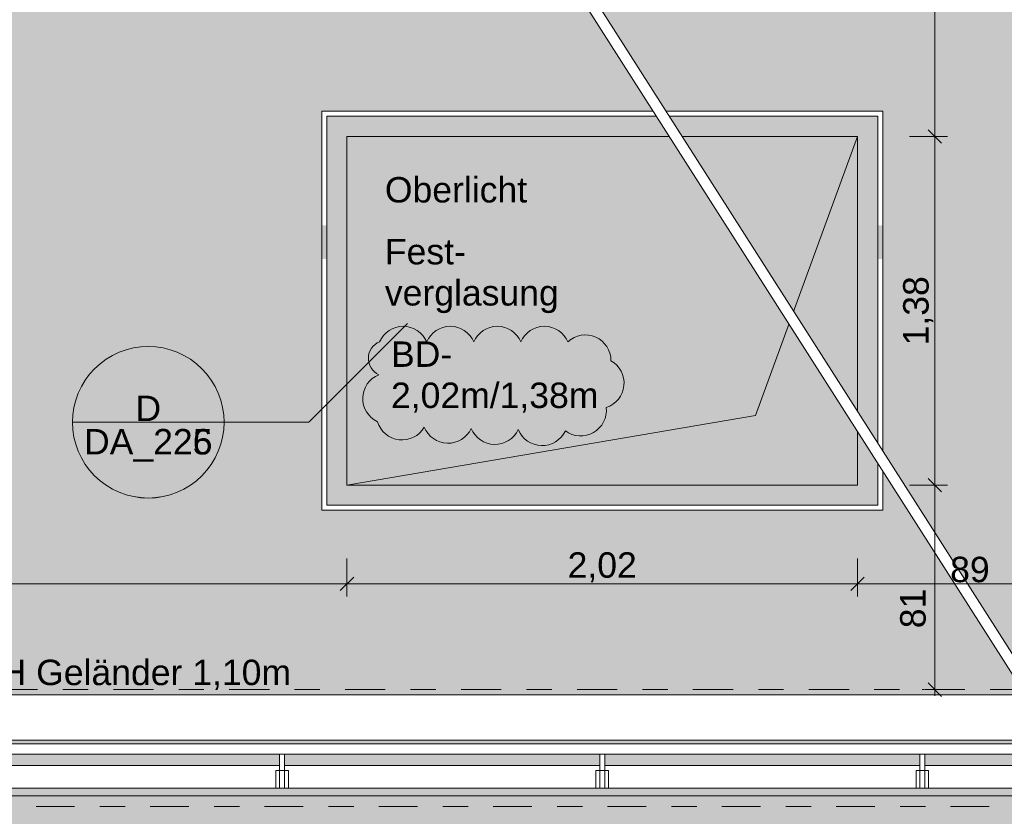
# Model space of a CAD drawing. Header units: metres. Extents: x -180 to 4, y -47 to 4.
# Tile 127 of 256: x -111.23 to -107.33, y -12.2 to -9.04. Entities that reach past the tile are written whole.
import ezdxf

# ---------------------------------------------------------------- set-up
doc = ezdxf.new("R2010")
doc.units = ezdxf.units.M
doc.header["$LTSCALE"] = 0.05
doc.header["$PDMODE"] = 1
doc.header["$PDSIZE"] = -2
for name, pattern in [('ISO-02 Strichlinie', [3.81, 3.048, -0.762]), ('ISO-10 Strichpunktlinie', [4.699, 3.048, -0.762, 0.127, -0.762]), ('Linienart-34', [4.233, 2.116, -2.117]), ('Linienart-53', [5.291531, 3.175, -1.058062, 0.352704, -0.705764])]:
    doc.linetypes.add(name, pattern=pattern)
doc.layers.get('0').update_dxf_attribs({"lineweight": 25})
for name, color, linetype, lineweight, true_color in [('30 -35 Decken- 11 Bodendurchbruch', 7, 'Continuous', 15, 0x599559), ('30 -36 Dächer- 3 Dachbeläge', 7, 'Continuous', 15, 0x9999ff), ('30 -36 Dächer- 4 Dachbekleidungen', 7, 'Continuous', 9, 0xccccff), ('70 -72 Beschriftung- 1 Beschriftung allgemein', 7, 'Continuous', 9, 0xff6633), ('70 -72 Beschriftung- 7 Detailverweise', 7, 'Continuous', 9, 0x00dd00), ('70 -72 Beschriftung- 7 Detailverweise Linie', 7, 'Continuous', 9, 0x00dd00), ('70 -76 Bemaßung- 2 Allgemein', 7, 'Continuous', 5, 0x6666cc), ('70 -77 Revision- 2 Wolken', 7, 'Continuous', 18, 0x944cff), ('CW-Unsichtbar', 7, 'Continuous', 9, 0x599559)]:
    doc.layers.add(name, color=color, linetype=linetype, lineweight=lineweight, true_color=true_color)
for name, color, linetype, lineweight in [('40 -43 Lüftungsanlagen - Entrauchung', 7, 'Continuous', 9), ('60- 61 allgemeine Ausstattung- 4 Terrassen', 7, 'Continuous', 9), ('70 -71 Achsen- 1 Gebäudeachsen', 7, 'Linienart-53', 18), ('70 -72 Beschriftung-14 Schatten', 7, 'Continuous', 5), ('70 -73 Bauteildarst.- 2 verdeckt 0.15', 7, 'Linienart-34', 15), ('Keine', 7, 'Continuous', 9)]:
    doc.layers.add(name, color=color, linetype=linetype, lineweight=lineweight)
doc.styles.add('Arial', font='arial.ttf')
doc.dimstyles.new('k+k_klein', dxfattribs={"dimtxt": 0.075516, "dimasz": 0.05302, "dimexe": 0.05, "dimexo": 0.15, "dimgap": 0.005, "dimtad": 1, "dimdec": 3, "dimtxsty": 'Arial', "dimblk": 'VW_SLASH-2', "dimblk1": 'VW_SLASH-2', "dimblk2": 'VW_SLASH-2', "dimcen": 0, "dimdle": 0.025, "dimadec": 3, "dimazin": 0, "dimtfac": 0.75, "dimtdec": 3, "dimtix": 1, "dimtmove": 0, "dimatfit": 0, "dimldrblk": 'VW_FILLEDARROW', "dimfxl": 0.1, "dimfxlon": 1, "dimfrac": 2, "dimtolj": 1, "dimarcsym": 0})

# ---------------------------------------------------------------- blocks, each defined once
blk = doc.blocks.new('Gruppe-786')
at = {"color": 255, "linetype": 'Continuous', "lineweight": 9}
blk.add_wipeout([(-110.031, -9.407), (-107.811, -9.407), (-107.811, -10.987), (-110.031, -10.987)], dxfattribs=at).dxf.layer = '40 -43 Lüftungsanlagen - Entrauchung'
at = {"layer": '40 -43 Lüftungsanlagen - Entrauchung', "linetype": 'Continuous', "lineweight": 0}
blk.add_hatch(color=254, dxfattribs=at).paths.add_polyline_path([(-110.011, -9.427), (-107.831, -9.427), (-107.831, -10.967), (-110.011, -10.967)])
at = {"layer": '40 -43 Lüftungsanlagen - Entrauchung', "color": 7, "linetype": 'Continuous', "lineweight": 9, "flags": 128}
blk.add_lwpolyline([(-110.031, -9.407), (-107.811, -9.407), (-107.811, -10.987), (-110.031, -10.987)], close=True, dxfattribs=at)
at = {"layer": '40 -43 Lüftungsanlagen - Entrauchung', "color": 252, "true_color": 0x888888, "flags": 128}
blk.add_lwpolyline([(-110.011, -9.427), (-107.831, -9.427), (-107.831, -10.967), (-110.011, -10.967)], close=True, dxfattribs=at)
at = {"layer": '70 -73 Bauteildarst.- 2 verdeckt 0.15', "flags": 128}
blk.add_lwpolyline([(-109.931, -9.507), (-107.911, -9.507), (-107.911, -10.887), (-109.931, -10.887)], close=True, dxfattribs=at)
at = {"layer": '70 -72 Beschriftung- 1 Beschriftung allgemein', "insert": (-109.781, -9.6675), "char_height": 0.10069, "attachment_point": 1, "rotation": 359.9947, "line_spacing_factor": 0.970891, "style": 'Arial'}
blk.add_mtext('Oberlicht', dxfattribs=at)
at = {"layer": '70 -72 Beschriftung- 1 Beschriftung allgemein', "insert": (-109.781, -9.9125), "char_height": 0.10069, "attachment_point": 1, "line_spacing_factor": 0.970891, "style": 'Arial'}
blk.add_mtext('Fest-\\Pverglasung', dxfattribs=at)
blk = doc.blocks.new('Gruppe-842')
at = {"layer": '70 -72 Beschriftung- 7 Detailverweise'}
blk.add_line((-0.335, 0), (-0.935, 0), dxfattribs=at)
at = {"layer": '70 -72 Beschriftung- 7 Detailverweise', "flags": 128}
blk.add_lwpolyline([(-0.335, 0), (-0.3364, -0.0294), (-0.3408, -0.0585), (-0.3479, -0.0871), (-0.3578, -0.1148), (-0.3704, -0.1414), (-0.3856, -0.1667), (-0.4031, -0.1903), (-0.4229, -0.2121), (-0.4447, -0.2319), (-0.4683, -0.2494), (-0.4936, -0.2646), (-0.5202, -0.2772), (-0.5479, -0.2871), (-0.5765, -0.2942), (-0.6056, -0.2986), (-0.635, -0.3), (-0.6644, -0.2986), (-0.6935, -0.2942), (-0.7221, -0.2871), (-0.7498, -0.2772), (-0.7764, -0.2646), (-0.8017, -0.2494), (-0.8253, -0.2319), (-0.8471, -0.2121), (-0.8669, -0.1903), (-0.8844, -0.1667), (-0.8996, -0.1414), (-0.9122, -0.1148), (-0.9221, -0.0871), (-0.9292, -0.0585), (-0.9336, -0.0294), (-0.935, 0), (-0.9336, 0.0294), (-0.9292, 0.0585), (-0.9221, 0.0871), (-0.9122, 0.1148), (-0.8996, 0.1414), (-0.8844, 0.1667), (-0.8669, 0.1903), (-0.8471, 0.2121), (-0.8253, 0.2319), (-0.8017, 0.2494), (-0.7764, 0.2646), (-0.7498, 0.2772), (-0.7221, 0.2871), (-0.6935, 0.2942), (-0.6644, 0.2986), (-0.635, 0.3), (-0.6056, 0.2986), (-0.5765, 0.2942), (-0.5479, 0.2871), (-0.5202, 0.2772), (-0.4936, 0.2646), (-0.4683, 0.2494), (-0.4447, 0.2319), (-0.4229, 0.2121), (-0.4031, 0.1903), (-0.3856, 0.1667), (-0.3704, 0.1414), (-0.3578, 0.1148), (-0.3479, 0.0871), (-0.3408, 0.0585), (-0.3364, 0.0294)], close=True, dxfattribs=at)
at = {"layer": '70 -72 Beschriftung- 7 Detailverweise'}
blk.add_point((-0.635, 0), dxfattribs=at)
at = {"layer": '70 -72 Beschriftung- 7 Detailverweise', "line_spacing_factor": 0.96878, "style": 'Arial'}
for s, insert, char_height, attachment_point in [('D', (-0.635, 0.0046), 0.1007, 8), ('DA_226', (-0.635, -0.0267), 0.10069, 2)]:
    blk.add_mtext(s, dxfattribs=dict(at, insert=insert, char_height=char_height, attachment_point=attachment_point))
blk = doc.blocks.new('Referenzmarkierung-42')
at = {"layer": '70 -72 Beschriftung- 7 Detailverweise', "transparency": 33554687}
for q in [(0.3913, 0.3913), (-0.635, 0)]:
    blk.add_line((0, 0), q, dxfattribs=at)
at = {"layer": '70 -72 Beschriftung- 7 Detailverweise', "color": 7, "transparency": 33554687}
blk.add_blockref('Gruppe-842', (0, 0), dxfattribs=at)
blk = doc.blocks.new('Gruppe-933')
at = {"layer": '70 -72 Beschriftung- 1 Beschriftung allgemein', "insert": (-111.4969, -11.5784), "char_height": 0.100689, "attachment_point": 1, "line_spacing_factor": 0.970891, "style": 'Arial'}
blk.add_mtext('BRH Geländer 1,10m', dxfattribs=at)
blk = doc.blocks.new('Gruppe-1211')
at = {"color": 255}
blk.add_wipeout([(-110.1777, -12.017), (-110.1777, -12.087), (-110.1977, -12.087), (-110.1977, -12.017)], dxfattribs=at).dxf.layer = '30 -36 Dächer- 4 Dachbekleidungen'
at = {"layer": '30 -36 Dächer- 4 Dachbekleidungen', "flags": 128}
for points in [[(-110.1977, -12.017), (-110.2127, -12.017), (-110.2127, -12.087), (-110.1977, -12.087)], [(-110.1777, -12.017), (-110.1777, -12.087), (-110.1977, -12.087), (-110.1977, -12.017)], [(-110.1777, -12.017), (-110.1627, -12.017), (-110.1627, -12.087), (-110.1777, -12.087)]]:
    blk.add_lwpolyline(points, dxfattribs=at)
at = {"color": 255}
blk.add_wipeout([(-110.1777, -12.017), (-110.1777, -11.937), (-110.1977, -11.937), (-110.1977, -12.017)], dxfattribs=at).dxf.layer = '30 -36 Dächer- 4 Dachbekleidungen'
at = {"layer": '30 -36 Dächer- 4 Dachbekleidungen', "flags": 128}
blk.add_lwpolyline([(-110.1777, -12.017), (-110.1777, -11.937), (-110.1977, -11.937), (-110.1977, -12.017)], close=True, dxfattribs=at)
blk = doc.blocks.new('Gruppe-1212')
at = {"color": 255}
blk.add_wipeout([(-108.911, -12.017), (-108.911, -12.087), (-108.931, -12.087), (-108.931, -12.017)], dxfattribs=at).dxf.layer = '30 -36 Dächer- 4 Dachbekleidungen'
at = {"layer": '30 -36 Dächer- 4 Dachbekleidungen', "flags": 128}
for points in [[(-108.931, -12.017), (-108.946, -12.017), (-108.946, -12.087), (-108.931, -12.087)], [(-108.911, -12.017), (-108.911, -12.087), (-108.931, -12.087), (-108.931, -12.017)], [(-108.911, -12.017), (-108.896, -12.017), (-108.896, -12.087), (-108.911, -12.087)]]:
    blk.add_lwpolyline(points, dxfattribs=at)
at = {"color": 255}
blk.add_wipeout([(-108.911, -12.017), (-108.911, -11.937), (-108.931, -11.937), (-108.931, -12.017)], dxfattribs=at).dxf.layer = '30 -36 Dächer- 4 Dachbekleidungen'
at = {"layer": '30 -36 Dächer- 4 Dachbekleidungen', "flags": 128}
blk.add_lwpolyline([(-108.911, -12.017), (-108.911, -11.937), (-108.931, -11.937), (-108.931, -12.017)], close=True, dxfattribs=at)
blk = doc.blocks.new('Gruppe-1213')
at = {"color": 255}
blk.add_wipeout([(-107.6443, -12.017), (-107.6443, -12.087), (-107.6643, -12.087), (-107.6643, -12.017)], dxfattribs=at).dxf.layer = '30 -36 Dächer- 4 Dachbekleidungen'
at = {"layer": '30 -36 Dächer- 4 Dachbekleidungen', "flags": 128}
for points in [[(-107.6643, -12.017), (-107.6793, -12.017), (-107.6793, -12.087), (-107.6643, -12.087)], [(-107.6443, -12.017), (-107.6443, -12.087), (-107.6643, -12.087), (-107.6643, -12.017)], [(-107.6443, -12.017), (-107.6293, -12.017), (-107.6293, -12.087), (-107.6443, -12.087)]]:
    blk.add_lwpolyline(points, dxfattribs=at)
at = {"color": 255}
blk.add_wipeout([(-107.6443, -12.017), (-107.6443, -11.937), (-107.6643, -11.937), (-107.6643, -12.017)], dxfattribs=at).dxf.layer = '30 -36 Dächer- 4 Dachbekleidungen'
at = {"layer": '30 -36 Dächer- 4 Dachbekleidungen', "flags": 128}
blk.add_lwpolyline([(-107.6443, -12.017), (-107.6443, -11.937), (-107.6643, -11.937), (-107.6643, -12.017)], close=True, dxfattribs=at)
blk = doc.blocks.new('Gruppe-1361')
at = {"layer": '30 -35 Decken- 11 Bodendurchbruch', "linetype": 'Continuous', "lineweight": 0}
blk.add_hatch(color=85, dxfattribs=at).paths.add_polyline_path([(-1.01, -0.69), (1.01, -0.69), (1.01, 0.69), (0.606, -0.414)])
at = {"layer": '30 -35 Decken- 11 Bodendurchbruch', "flags": 128}
blk.add_lwpolyline([(-1.01, -0.69), (1.01, -0.69), (1.01, 0.69), (0.606, -0.414)], close=True, dxfattribs=at)
blk = doc.blocks.new('Gruppe-1362')
at = {"layer": '30 -35 Decken- 11 Bodendurchbruch', "flags": 128}
blk.add_lwpolyline([(-1.01, -0.69), (-1.01, 0.69), (1.01, 0.69), (0.606, -0.414)], close=True, dxfattribs=at)
blk = doc.blocks.new('Gruppe-1363')
at = {"layer": '30 -35 Decken- 11 Bodendurchbruch', "insert": (-0.8358, -0.4036), "char_height": 0.100689, "attachment_point": 7, "line_spacing_factor": 0.970891, "style": 'Arial'}
blk.add_mtext('BD- \\P2,02m/1,38m', dxfattribs=at)
blk = doc.blocks.new('Gruppe-1364')
at = {"layer": '30 -35 Decken- 11 Bodendurchbruch'}
for name in ['Gruppe-1361', 'Gruppe-1362']:
    blk.add_blockref(name, (0, 0), dxfattribs=at)
at = {"layer": '30 -35 Decken- 11 Bodendurchbruch', "color": 7, "transparency": 33554687}
blk.add_blockref('Gruppe-1363', (0, 0), dxfattribs=at)
blk = doc.blocks.new('Schlitze Durchbr (2D)-27')
at = {"layer": 'CW-Unsichtbar', "linetype": 'Continuous', "lineweight": 5, "transparency": 33554687}
for p in [(-1.01, 0), (1.01, 0)]:
    blk.add_point(p, dxfattribs=at)
at = {"layer": '30 -35 Decken- 11 Bodendurchbruch', "color": 7, "transparency": 33554687}
blk.add_blockref('Gruppe-1364', (0, 0), dxfattribs=at)
at = {"layer": '30 -35 Decken- 11 Bodendurchbruch', "color": 0, "flags": 1}
for tag in ['prm0_value', 'prm1_value', 'prm2_value', 'prm3_value', 'prm4_value', 'prm5_value', 'prm6_value', 'prm7_value', 'IFC_UUID', 'instanceID', 'prm0_name', 'prm0_type', 'prm1_name', 'prm1_type', 'prm2_name', 'prm2_type', 'prm3_name', 'prm3_type', 'prm4_name', 'prm4_type', 'prm5_name', 'prm5_type', 'prm6_name', 'prm6_type', 'prm7_name', 'prm7_type']:
    blk.add_attdef(tag, (-109.931, -10.887), '', height=0.00018, dxfattribs=at)
blk = doc.blocks.new('Änderungswolke-29')
at = {"layer": '70 -77 Revision- 2 Wolken', "transparency": 33554687, "flags": 128}
blk.add_lwpolyline([(-1.25, 0.3775, -0.298217), (-1.1569, 0.4385, -0.298217), (-1.0638, 0.3775, -0.298217), (-0.9706, 0.4385, -0.298217), (-0.8775, 0.3775, -0.298217), (-0.7844, 0.4385, -0.298217), (-0.6913, 0.3775, -0.298217), (-0.5982, 0.4385, -0.298217), (-0.5051, 0.3775, -0.298217), (-0.3952, 0.3956, -0.298217), (-0.3347, 0.3022, -0.298217), (-0.2834, 0.2035, -0.298217), (-0.3534, 0.1169, -0.298217), (-0.4041, 0.0178, -0.298217), (-0.5151, 0.0246, -0.298217), (-0.6098, -0.0339, -0.298217), (-0.7013, 0.0294, -0.298217), (-0.796, -0.0291, -0.298217), (-0.8875, 0.0342, -0.298217), (-0.9822, -0.0243, -0.298217), (-1.0737, 0.039, -0.298217), (-1.1732, -0.0107, -0.298217), (-1.2586, 0.0606, -0.298217), (-1.317, 0.1554, -0.298217), (-1.2536, 0.2468, -0.298217), (-1.2946, 0.3133, -0.298217), (-1.25, 0.3775)], format="xyb", close=True, dxfattribs=at)
blk = doc.blocks.new('Gruppe-1384')
at = {"color": 255, "linetype": 'ISO-02 Strichlinie', "lineweight": 5, "transparency": 33554483}
blk.add_wipeout([(-107.02059596, -0.94704198), (-107.02059596, -11.49704198), (-107.22099996, -11.49704198), (-107.22099996, -11.89704198), (-107.02059596, -11.89704198), (-107.02059596, -12.11704198), (-114.62059596, -12.11704198), (-114.62059596, -11.89704198), (-114.42099996, -11.89704198), (-114.42099996, -11.49704198), (-114.62059596, -11.49704198), (-114.62059596, -0.94704198)], dxfattribs=at).dxf.layer = '60- 61 allgemeine Ausstattung- 4 Terrassen'
at = {"layer": '30 -36 Dächer- 3 Dachbeläge', "linetype": 'Continuous', "lineweight": 0}
blk.add_hatch(color=254, dxfattribs=at).paths.add_polyline_path([(-100.01799996, -12.23704198), (-100.01799996, -12.11704198), (-160.12099996, -12.11704198), (-160.12099996, -31.45204198), (-161.04799996, -31.45204198), (-161.04799996, -31.61704198), (-160.09099996, -31.61704198), (-160.09099996, -39.25704198), (-159.93099996, -39.25704198), (-159.93099996, -12.23704198)])
at = {"layer": '60- 61 allgemeine Ausstattung- 4 Terrassen', "linetype": 'Continuous', "lineweight": 9, "transparency": 33554483}
h = blk.add_hatch(dxfattribs=at)
h.set_pattern_fill('Sand 1 sehr fein SRF', style=0, pattern_type=2)
h.set_pattern_definition([(-22, (-129.5485, -6.532042), (-0.018555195, 0.04226461), [0.000625, -0.061875]), (14, (-129.540251, -6.554718), (-0.037110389, -0.027832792), [0.000625, -0.030625]), (-3.77456, (-129.599014, -6.56915), (-0.01958604, 0.06597403), [0.00028186, -0.09367194]), (-68, (-129.42892, -6.50524), (0.1926424, 0.04408), [0.00028125, -0.09346875]), (96, (-129.562934, -6.596983), (-0.036105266, -0.06319548), [0.0005625, -0.0931875]), (132, (-129.5351, -6.57328), (0.040202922, 0.004123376), [0.0003125, -0.0621875]), (-17, (-129.567055, -6.55678), (0.0930531, 0.02892868), [0.000625, -0.061875]), (-145, (-129.5619, -6.551625), (0.06266964, -0.04009224), [0.000625, -0.061875]), (-137, (-129.57633, -6.548533), (0.0494443, -0.02123569), [0.000625, -0.061875])])
h.paths.add_polyline_path([(-99.84099996, -11.27704198), (-99.35099996, -11.27704198), (-99.35099996, -11.10004198), (-99.54599996, -11.10004198), (-99.54599996, -8.69704198), (-101.84599996, -8.69704198), (-101.84599996, -2.69704198), (-99.54599996, -2.69704198), (-99.54599996, -0.94704198), (-159.62399996, -0.94704198), (-159.62399996, -2.69704198), (-155.87399996, -2.69704198), (-155.87399996, -8.69704198), (-159.62399996, -8.69704198), (-159.62399996, -11.62704198), (-159.80099996, -11.62704198), (-159.80099996, -12.11704198), (-100.01799996, -12.11704198), (-100.01799996, -11.76704198), (-99.84099996, -11.76704198)])
h.paths.add_polyline_path([(-152.82099996, -11.49704198), (-152.42099996, -11.49704198), (-152.42099996, -11.89704198), (-152.82099996, -11.89704198)])
h.paths.add_polyline_path([(-107.22099996, -11.49704198), (-106.82099996, -11.49704198), (-106.82099996, -11.89704198), (-107.22099996, -11.89704198)])
h.paths.add_polyline_path([(-114.82099996, -11.49704198), (-114.42099996, -11.49704198), (-114.42099996, -11.89704198), (-114.82099996, -11.89704198)])
h.paths.add_polyline_path([(-122.42099996, -11.49704198), (-122.02099996, -11.49704198), (-122.02099996, -11.89704198), (-122.42099996, -11.89704198)])
h.paths.add_polyline_path([(-130.02099996, -11.49704198), (-129.62099996, -11.49704198), (-129.62099996, -11.89704198), (-130.02099996, -11.89704198)])
h.paths.add_polyline_path([(-137.62099996, -11.49704198), (-137.22099996, -11.49704198), (-137.22099996, -11.89704198), (-137.62099996, -11.89704198)])
h.paths.add_polyline_path([(-145.22099996, -11.49704198), (-144.82099996, -11.49704198), (-144.82099996, -11.89704198), (-145.22099996, -11.89704198)])
at = {"layer": '30 -36 Dächer- 3 Dachbeläge', "flags": 128}
blk.add_lwpolyline([(-100.01799996, -12.23704198), (-100.01799996, -12.11704198), (-160.12099996, -12.11704198), (-160.12099996, -31.45204198), (-161.04799996, -31.45204198), (-161.04799996, -31.61704198), (-160.09099996, -31.61704198), (-160.09099996, -39.25704198), (-159.93099996, -39.25704198), (-159.93099996, -12.23704198)], close=True, dxfattribs=at)
at = {"layer": '70 -72 Beschriftung- 7 Detailverweise'}
blk.add_line((-110.41734095, -10.6383541), (-111.01734095, -10.6383541), dxfattribs=at)
at = {"layer": '70 -72 Beschriftung- 7 Detailverweise', "transparency": 33554687}
blk.add_line((-110.08234095, -10.6383541), (-110.71734095, -10.6383541), dxfattribs=at)
at = {"layer": '70 -72 Beschriftung- 7 Detailverweise', "flags": 128}
blk.add_lwpolyline([(-110.41734095, -10.6383541), (-110.41878553, -10.66775925), (-110.42310537, -10.6968812), (-110.43025885, -10.72543951), (-110.44017709, -10.75315913), (-110.45276457, -10.77977313), (-110.46790007, -10.80502517), (-110.48543781, -10.82867209), (-110.50520892, -10.85048614), (-110.52702296, -10.87025724), (-110.55066988, -10.88779499), (-110.57592193, -10.90293048), (-110.60253592, -10.91551796), (-110.63025555, -10.92543621), (-110.65881385, -10.93258969), (-110.68793581, -10.93690952), (-110.71734095, -10.9383541), (-110.74674609, -10.93690952), (-110.77586805, -10.93258969), (-110.80442635, -10.92543621), (-110.83214598, -10.91551796), (-110.85875997, -10.90293048), (-110.88401202, -10.88779499), (-110.90765893, -10.87025724), (-110.92947298, -10.85048614), (-110.94924409, -10.82867209), (-110.96678183, -10.80502517), (-110.98191733, -10.77977313), (-110.99450481, -10.75315913), (-111.00442305, -10.72543951), (-111.01157653, -10.6968812), (-111.01589637, -10.66775925), (-111.01734095, -10.6383541), (-111.01589637, -10.60894896), (-111.01157653, -10.57982701), (-111.00442305, -10.5512687), (-110.99450481, -10.52354908), (-110.98191733, -10.49693508), (-110.96678183, -10.47168304), (-110.94924409, -10.44803612), (-110.92947298, -10.42622207), (-110.90765893, -10.40645097), (-110.88401202, -10.38891322), (-110.85875997, -10.37377773), (-110.83214598, -10.36119025), (-110.80442635, -10.351272), (-110.77586805, -10.34411852), (-110.74674609, -10.33979869), (-110.71734095, -10.3383541), (-110.68793581, -10.33979869), (-110.65881385, -10.34411852), (-110.63025555, -10.351272), (-110.60253592, -10.36119025), (-110.57592193, -10.37377773), (-110.55066988, -10.38891322), (-110.52702296, -10.40645097), (-110.50520892, -10.42622207), (-110.48543781, -10.44803612), (-110.46790007, -10.47168304), (-110.45276457, -10.49693508), (-110.44017709, -10.52354908), (-110.43025885, -10.5512687), (-110.42310537, -10.57982701), (-110.41878553, -10.60894896)], close=True, dxfattribs=at)
at = {"layer": '70 -72 Beschriftung- 7 Detailverweise'}
blk.add_point((-110.71734095, -10.6383541), dxfattribs=at)
at = {"layer": '70 -72 Beschriftung- 1 Beschriftung allgemein', "color": 7}
blk.add_blockref('Gruppe-933', (0, 0), dxfattribs=at)
at = {"layer": '70 -72 Beschriftung- 7 Detailverweise', "line_spacing_factor": 0.96878, "style": 'Arial'}
for s, insert, char_height, attachment_point in [('D', (-110.71734095, -10.63376799), 0.10068866, 8), ('DA_225', (-110.71734095, -10.66501823), 0.100688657, 2)]:
    blk.add_mtext(s, dxfattribs=dict(at, insert=insert, char_height=char_height, attachment_point=attachment_point))
at = {"layer": '60- 61 allgemeine Ausstattung- 4 Terrassen', "color": 7}
blk.add_blockref('Gruppe-786', (0, 0), dxfattribs=at)
at = {"color": 255}
blk.add_wipeout([(-159.80099996, -11.99704198), (-100.01799996, -11.99704198), (-100.01799996, -12.08704198), (-159.80099996, -12.08704198)], dxfattribs=at).dxf.layer = '30 -36 Dächer- 4 Dachbekleidungen'
at = {"layer": '30 -36 Dächer- 4 Dachbekleidungen', "flags": 128}
blk.add_lwpolyline([(-159.80099996, -11.99704198), (-100.01799996, -11.99704198), (-100.01799996, -12.08704198), (-159.80099996, -12.08704198)], close=True, dxfattribs=at)
at = {"layer": '70 -72 Beschriftung- 7 Detailverweise', "transparency": 33554687}
blk.add_line((-110.08234095, -10.6383541), (-109.69099996, -10.24701312), dxfattribs=at)
at = {"layer": '30 -35 Decken- 11 Bodendurchbruch'}
blk.add_blockref('Schlitze Durchbr (2D)-27', (-108.92099996, -10.19704198), dxfattribs=at)
at = {"layer": '70 -72 Beschriftung- 7 Detailverweise'}
blk.add_blockref('Referenzmarkierung-42', (-110.08234095, -10.6383541), dxfattribs=at)
at = {"layer": '70 -77 Revision- 2 Wolken'}
blk.add_blockref('Änderungswolke-29', (-108.55165161, -10.69690438), dxfattribs=at)
at = {"layer": '70 -72 Beschriftung- 1 Beschriftung allgemein', "color": 7}
for name in ['Gruppe-1211', 'Gruppe-1212', 'Gruppe-1213']:
    blk.add_blockref(name, (0, 0), dxfattribs=at)
at = {"color": 255}
blk.add_wipeout([(-159.80099996, -11.91204198), (-100.01799996, -11.91204198), (-100.01799996, -11.95204198), (-159.80099996, -11.95204198)], dxfattribs=at).dxf.layer = '30 -36 Dächer- 4 Dachbekleidungen'
at = {"layer": '30 -36 Dächer- 4 Dachbekleidungen', "flags": 128}
blk.add_lwpolyline([(-159.80099996, -11.91204198), (-100.01799996, -11.91204198), (-100.01799996, -11.95204198), (-159.80099996, -11.95204198)], close=True, dxfattribs=at)
blk = doc.blocks.new('Gruppe-1434')
at = {"color": 255}
blk.add_wipeout([(-114.421, -0.4672), (-107.2466, -11.717), (-107.221, -11.717), (-107.221, -11.6769), (-114.3954, -0.427), (-114.421, -0.427)], dxfattribs=at).dxf.layer = '60- 61 allgemeine Ausstattung- 4 Terrassen'
at = {"layer": '60- 61 allgemeine Ausstattung- 4 Terrassen', "flags": 128}
blk.add_lwpolyline([(-114.421, -0.4672), (-107.2466, -11.717), (-107.221, -11.717), (-107.221, -11.6769), (-114.3954, -0.427), (-114.421, -0.427)], close=True, dxfattribs=at)
at = {"color": 255}
blk.add_wipeout([(-107.221, -0.4672), (-107.221, -0.427), (-107.2466, -0.427), (-114.421, -11.6769), (-114.421, -11.717), (-114.3954, -11.717)], dxfattribs=at).dxf.layer = '60- 61 allgemeine Ausstattung- 4 Terrassen'
blk = doc.blocks.new('Gruppe-1438')
at = {"layer": '70 -72 Beschriftung-14 Schatten', "linetype": 'Continuous', "lineweight": 0, "transparency": 33554495}
h = blk.add_hatch(color=7, dxfattribs=at)
h.paths.add_polyline_path([(-99.3181, -9.9923), (-99.7998, -11.277), (-99.381, -11.277), (-99.381, -11.1), (-83.518, -11.1), (-83.518, -8.7228), (-97.7878, -8.7228), (-97.4287, -7.9275), (-97.4287, 0.15), (-97.9487, 0.15), (-97.9487, -7.7933), (-105.0287, -7.7933), (-105.0287, 0.15), (-105.5487, 0.15), (-105.5487, -7.7933), (-112.6287, -7.7933), (-112.6287, 0.15), (-113.1487, 0.15), (-113.1487, -7.7933), (-120.2287, -7.7933), (-120.2287, 0.15), (-120.7487, 0.15), (-120.7487, -7.7933), (-127.8287, -7.7933), (-127.8287, 0.15), (-128.3487, 0.15), (-128.3487, -7.7933), (-135.4287, -7.7933), (-135.4287, 0.15), (-135.9487, 0.15), (-135.9487, -7.7933), (-143.0287, -7.7933), (-143.0287, 0.15), (-143.5487, 0.15), (-143.5487, -7.7933), (-150.6287, -7.7933), (-150.6287, 0.15), (-151.1487, 0.15), (-151.1487, -7.7933), (-158.2287, -7.7933), (-158.2287, 0.15), (-158.7487, 0.15), (-158.7487, -0.087), (-159.801, -0.087), (-159.801, -9.1985), (-166.4632, -9.1985), (-166.4632, -0.057), (-166.9832, -0.057), (-166.9832, -9.1985), (-174.0632, -9.1985), (-174.0632, -0.027), (-174.5832, -0.027), (-174.5832, -9.1985), (-175.221, -10.6111), (-175.221, -11.897), (-174.0632, -9.3327), (-167.0438, -9.3327), (-167.621, -10.6111), (-167.621, -11.897), (-166.4632, -9.3327), (-159.801, -9.3327), (-159.801, -10.1239), (-160.021, -10.6111), (-160.021, -11.897), (-159.831, -11.4762), (-159.831, -12.1155), (-158.8723, -9.9923), (-152.1416, -9.9923), (-152.421, -10.6111), (-152.421, -11.897), (-151.561, -9.9923), (-144.5416, -9.9923), (-144.821, -10.6111), (-144.821, -11.897), (-143.961, -9.9923), (-136.9416, -9.9923), (-137.221, -10.6111), (-137.221, -11.897), (-136.361, -9.9923), (-129.3416, -9.9923), (-129.621, -10.6111), (-129.621, -11.897), (-128.761, -9.9923), (-121.7416, -9.9923), (-122.021, -10.6111), (-122.021, -11.897), (-121.161, -9.9923), (-114.1416, -9.9923), (-114.421, -10.6111), (-114.421, -11.897), (-113.561, -9.9923), (-106.5416, -9.9923), (-106.821, -10.6111), (-106.821, -11.897), (-105.961, -9.9923)])
h.paths.add_polyline_path([(-151.2093, -7.9275), (-152.081, -9.8581), (-158.8117, -9.8581), (-158.7093, -9.6311), (-158.7093, -8.9919), (-158.2287, -7.9275)])
h.paths.add_polyline_path([(-99.2677, -9.8581), (-105.9004, -9.8581), (-105.0287, -7.9275), (-98.0093, -7.9275), (-98.3684, -8.7228), (-98.8421, -8.7228)])
h.paths.add_polyline_path([(-112.6287, -7.9275), (-105.6093, -7.9275), (-106.481, -9.8581), (-113.5004, -9.8581)])
h.paths.add_polyline_path([(-120.2287, -7.9275), (-113.2093, -7.9275), (-114.081, -9.8581), (-121.1004, -9.8581)])
h.paths.add_polyline_path([(-127.8287, -7.9275), (-120.8093, -7.9275), (-121.681, -9.8581), (-128.7004, -9.8581)])
h.paths.add_polyline_path([(-135.4287, -7.9275), (-128.4093, -7.9275), (-129.281, -9.8581), (-136.3004, -9.8581)])
h.paths.add_polyline_path([(-143.0287, -7.9275), (-136.0093, -7.9275), (-136.881, -9.8581), (-143.9004, -9.8581)])
h.paths.add_polyline_path([(-150.6287, -7.9275), (-143.6093, -7.9275), (-144.481, -9.8581), (-151.5004, -9.8581)])
at = {"color": 255, "lineweight": 9}
blk.add_wipeout([(-114.421, -11.717), (-107.221, -11.717), (-107.221, -11.897), (-114.421, -11.897)], dxfattribs=at).dxf.layer = '60- 61 allgemeine Ausstattung- 4 Terrassen'
at = {"layer": '60- 61 allgemeine Ausstattung- 4 Terrassen', "lineweight": 9, "flags": 128}
blk.add_lwpolyline([(-114.421, -11.717), (-107.221, -11.717), (-107.221, -11.897), (-114.421, -11.897)], close=True, dxfattribs=at)
at = {"layer": '60- 61 allgemeine Ausstattung- 4 Terrassen', "color": 7}
blk.add_blockref('Gruppe-1434', (0, 0), dxfattribs=at)
blk = doc.blocks.new('_Dach_2D (2D)')
at = {"layer": '60- 61 allgemeine Ausstattung- 4 Terrassen', "color": 7}
blk.add_blockref('Gruppe-1384', (0, 0), dxfattribs=at)
blk.add_blockref('Gruppe-1438', (0, 0), dxfattribs=at)
blk = doc.blocks.new('VW_SLASH-2')
at = {"color": 0, "linetype": 'ByBlock', "lineweight": -2, "transparency": 16777216}
blk.add_line((0.472, 0), (-1, 0), dxfattribs=at)
at = {"color": 0, "lineweight": 5, "transparency": 16777216, "flags": 128}
blk.add_lwpolyline([(0.5, 0.5), (-0.5, -0.5)], dxfattribs=at)
blk = doc.blocks.new('*D2340')
at = {"layer": '70 -76 Bemaßung- 2 Allgemein', "color": 0, "lineweight": -2}
for p, q in [((-107.705, -0.447), (-107.555, -0.447)), ((-107.605, -9.454), (-107.605, -0.5001)), ((-107.705, -9.507), (-107.555, -9.507))]:
    blk.add_line(p, q, dxfattribs=at)
at = {"layer": 'Defpoints', "color": 0}
for p in [(-108.151, -0.447), (-107.605, -0.447), (-107.911, -9.507)]:
    blk.add_point(p, dxfattribs=at)
at = {"layer": '70 -76 Bemaßung- 2 Allgemein', "color": 0, "lineweight": -2, "xscale": 0.05302001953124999, "yscale": 0.05302001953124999, "zscale": 0.05302001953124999}
for p, rotation in [((-107.605, -0.447), 90), ((-107.605, -9.507), 270)]:
    blk.add_blockref('VW_SLASH-2', p, dxfattribs=dict(at, rotation=rotation))
at = {"layer": '70 -76 Bemaßung- 2 Allgemein', "color": 0, "insert": (-107.6705, -4.977), "char_height": 0.10069, "attachment_point": 5, "rotation": 90, "style": 'Arial'}
blk.add_mtext('\\A1;9,06', dxfattribs=at)
blk = doc.blocks.new('VW_FILLEDARROW')
at = {"linetype": 'Continuous', "lineweight": 0, "transparency": 16777216}
blk.add_hatch(color=0, dxfattribs=at).paths.add_polyline_path([(-2.829, 0.758), (0, 0), (-2.829, -0.758)])
at = {"color": 0, "lineweight": 5, "transparency": 16777216, "flags": 128}
blk.add_lwpolyline([(-2.829, 0.758), (0, 0), (-2.829, -0.758)], close=True, dxfattribs=at)
blk = doc.blocks.new('*D2341')
at = {"layer": '70 -76 Bemaßung- 2 Allgemein', "color": 0, "lineweight": -2}
for p, q in [((-107.705, -9.507), (-107.555, -9.507)), ((-107.605, -10.834), (-107.605, -9.5601)), ((-107.705, -10.887), (-107.555, -10.887))]:
    blk.add_line(p, q, dxfattribs=at)
at = {"layer": 'Defpoints', "color": 0}
for p in [(-107.911, -9.507), (-107.605, -9.507), (-108.151, -10.887)]:
    blk.add_point(p, dxfattribs=at)
at = {"layer": '70 -76 Bemaßung- 2 Allgemein', "color": 0, "lineweight": -2, "xscale": 0.05302001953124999, "yscale": 0.05302001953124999, "zscale": 0.05302001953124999}
for p, rotation in [((-107.605, -9.507), 90), ((-107.605, -10.887), 270)]:
    blk.add_blockref('VW_SLASH-2', p, dxfattribs=dict(at, rotation=rotation))
at = {"layer": '70 -76 Bemaßung- 2 Allgemein', "color": 0, "insert": (-107.6705, -10.197), "char_height": 0.10069, "attachment_point": 5, "rotation": 90, "style": 'Arial'}
blk.add_mtext('\\A1;1,38', dxfattribs=at)
blk = doc.blocks.new('*D2342')
at = {"layer": '70 -76 Bemaßung- 2 Allgemein', "color": 0, "lineweight": -2}
for p, q in [((-107.705, -10.887), (-107.555, -10.887)), ((-107.605, -11.644), (-107.605, -10.9401)), ((-107.6464, -11.697), (-107.655, -11.697))]:
    blk.add_line(p, q, dxfattribs=at)
at = {"layer": 'Defpoints', "color": 0}
for p in [(-108.151, -10.887), (-107.605, -10.887), (-107.4964, -11.697)]:
    blk.add_point(p, dxfattribs=at)
at = {"layer": '70 -76 Bemaßung- 2 Allgemein', "color": 0, "lineweight": -2, "xscale": 0.05302001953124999, "yscale": 0.05302001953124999, "zscale": 0.05302001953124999}
for p, rotation in [((-107.605, -10.887), 90), ((-107.605, -11.697), 270)]:
    blk.add_blockref('VW_SLASH-2', p, dxfattribs=dict(at, rotation=rotation))
at = {"layer": '70 -76 Bemaßung- 2 Allgemein', "color": 0, "insert": (-107.691, -11.3756), "char_height": 0.10069, "attachment_point": 5, "rotation": 90, "style": 'Arial'}
blk.add_mtext('\\A1;81', dxfattribs=at)
blk = doc.blocks.new('*D2476')
at = {"layer": '70 -76 Bemaßung- 2 Allgemein', "color": 0, "lineweight": -2}
for p, q in [((-122.221, -11.1784), (-122.221, -11.3284)), ((-109.931, -11.1784), (-109.931, -11.3284)), ((-109.984, -11.2784), (-122.168, -11.2784))]:
    blk.add_line(p, q, dxfattribs=at)
at = {"layer": 'Defpoints', "color": 0}
for p in [(-122.221, -10.751), (-109.931, -10.887), (-122.221, -11.2784)]:
    blk.add_point(p, dxfattribs=at)
at = {"layer": '70 -76 Bemaßung- 2 Allgemein', "color": 0, "lineweight": -2, "xscale": 0.05302001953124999, "yscale": 0.05302001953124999, "zscale": 0.05302001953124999, "rotation": 180}
blk.add_blockref('VW_SLASH-2', (-122.221, -11.2784), dxfattribs=at)
at = {"layer": '70 -76 Bemaßung- 2 Allgemein', "color": 0, "lineweight": -2, "xscale": 0.05302001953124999, "yscale": 0.05302001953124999, "zscale": 0.05302001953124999}
blk.add_blockref('VW_SLASH-2', (-109.931, -11.2784), dxfattribs=at)
at = {"layer": '70 -76 Bemaßung- 2 Allgemein', "color": 0, "insert": (-116.076, -11.2129), "char_height": 0.10069, "attachment_point": 5, "style": 'Arial'}
blk.add_mtext('\\A1;12,29', dxfattribs=at)
blk = doc.blocks.new('*D2477')
at = {"layer": '70 -76 Bemaßung- 2 Allgemein', "color": 0, "lineweight": -2}
for p, q in [((-109.931, -11.1784), (-109.931, -11.3284)), ((-107.911, -11.1784), (-107.911, -11.3284)), ((-107.964, -11.2784), (-109.878, -11.2784))]:
    blk.add_line(p, q, dxfattribs=at)
at = {"layer": 'Defpoints', "color": 0}
for p in [(-109.931, -10.887), (-107.911, -10.887), (-109.931, -11.2784)]:
    blk.add_point(p, dxfattribs=at)
at = {"layer": '70 -76 Bemaßung- 2 Allgemein', "color": 0, "lineweight": -2, "xscale": 0.05302001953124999, "yscale": 0.05302001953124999, "zscale": 0.05302001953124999, "rotation": 180}
blk.add_blockref('VW_SLASH-2', (-109.931, -11.2784), dxfattribs=at)
at = {"layer": '70 -76 Bemaßung- 2 Allgemein', "color": 0, "lineweight": -2, "xscale": 0.05302001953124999, "yscale": 0.05302001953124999, "zscale": 0.05302001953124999}
blk.add_blockref('VW_SLASH-2', (-107.911, -11.2784), dxfattribs=at)
at = {"layer": '70 -76 Bemaßung- 2 Allgemein', "color": 0, "insert": (-108.921, -11.2129), "char_height": 0.10069, "attachment_point": 5, "style": 'Arial'}
blk.add_mtext('\\A1;2,02', dxfattribs=at)
blk = doc.blocks.new('*D2478')
at = {"layer": '70 -76 Bemaßung- 2 Allgemein', "color": 0, "lineweight": -2}
for p, q in [((-107.911, -11.1784), (-107.911, -11.3284)), ((-107.021, -11.1784), (-107.021, -11.3284)), ((-107.074, -11.2784), (-107.858, -11.2784))]:
    blk.add_line(p, q, dxfattribs=at)
at = {"layer": 'Defpoints', "color": 0}
for p in [(-107.911, -10.887), (-107.021, -10.9007), (-107.911, -11.2784)]:
    blk.add_point(p, dxfattribs=at)
at = {"layer": '70 -76 Bemaßung- 2 Allgemein', "color": 0, "lineweight": -2, "xscale": 0.05302001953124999, "yscale": 0.05302001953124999, "zscale": 0.05302001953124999, "rotation": 180}
blk.add_blockref('VW_SLASH-2', (-107.911, -11.2784), dxfattribs=at)
at = {"layer": '70 -76 Bemaßung- 2 Allgemein', "color": 0, "lineweight": -2, "xscale": 0.05302001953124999, "yscale": 0.05302001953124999, "zscale": 0.05302001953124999}
blk.add_blockref('VW_SLASH-2', (-107.021, -11.2784), dxfattribs=at)
at = {"layer": '70 -76 Bemaßung- 2 Allgemein', "color": 0, "insert": (-107.466, -11.222), "char_height": 0.10069, "attachment_point": 5, "style": 'Arial'}
blk.add_mtext('\\A1;89', dxfattribs=at)
blk = doc.blocks.new('_Achsen (3D)')
at = {"layer": '70 -71 Achsen- 1 Gebäudeachsen', "transparency": 33554687}
blk.add_line((-179.668, -11.697), (3.826, -11.697), dxfattribs=at)
blk = doc.blocks.new('Gruppe-1929')
at = {"layer": '70 -76 Bemaßung- 2 Allgemein'}
for base, p1, p2, text, picture, middle in [((-107.605, -0.44704198), (-107.91099996, -9.50704198), (-108.15099996, -0.44704198), '9,06', '*D2340', (-107.67046354, -4.97704198)), ((-107.605, -9.50704198), (-108.15099996, -10.88704198), (-107.91099996, -9.50704198), '1,38', '*D2341', (-107.67046354, -10.19704198))]:
    dim = blk.add_linear_dim(base=base, p1=p1, p2=p2, angle=270, text=text, dimstyle='k+k_klein', override={"dimtxt": 0.100689, "dimgap": 0.005, "dimdec": 8, "dimpost": '<>', "dimtxsty": 'Arial', "dimtmove": 2}, dxfattribs=at)
    dim.commit()
    dim.dimension.update_dxf_attribs({"geometry": picture, "text_midpoint": middle})
dim = blk.add_linear_dim(base=(-107.605, -10.88704198), p1=(-107.49638457, -11.69704198), p2=(-108.15099996, -10.88704198), angle=270, text='81', dimstyle='k+k_klein', override={"dimtxt": 0.100689, "dimgap": 0.005, "dimdec": 8, "dimpost": '<>', "dimtxsty": 'Arial', "dimtmove": 2}, dxfattribs=at)
dim.commit()
dim.dimension.update_dxf_attribs({"geometry": '*D2342', "text_midpoint": (-107.6909625, -11.37562196), "dimtype": 160})
blk = doc.blocks.new('Gruppe-2001')
at = {"layer": '70 -76 Bemaßung- 2 Allgemein'}
for base, p1, p2, text, picture, middle in [((-122.22099996, -11.27840949), (-109.93099996, -10.88704198), (-122.22099996, -10.75104079), '12,29', '*D2476', (-116.07599996, -11.21294595)), ((-109.93099996, -11.27840949), (-107.91099996, -10.88704198), (-109.93099996, -10.88704198), '2,02', '*D2477', (-108.92099996, -11.21294595)), ((-107.91099996, -11.27840949), (-107.02099996, -10.90068004), (-107.91099996, -10.88704198), '89', '*D2478', (-107.46599996, -11.22200793))]:
    dim = blk.add_linear_dim(base=base, p1=p1, p2=p2, text=text, dimstyle='k+k_klein', override={"dimtxt": 0.100689, "dimgap": 0.005, "dimdec": 8, "dimpost": '<>', "dimtxsty": 'Arial', "dimtmove": 2}, dxfattribs=at)
    dim.commit()
    dim.dimension.update_dxf_attribs({"geometry": picture, "text_midpoint": middle})
blk = doc.blocks.new('_Dach_2D Bemaßung_ Beschriftung (2D)')
at = {"layer": '70 -72 Beschriftung- 7 Detailverweise Linie', "linetype": 'ISO-10 Strichpunktlinie', "flags": 128}
blk.add_lwpolyline([(-176.32, 0.3208767), (-99.01, 0.3208767), (-99.01, -12.16), (-176.32, -12.16)], close=True, dxfattribs=at)
at = {"layer": '70 -76 Bemaßung- 2 Allgemein'}
for name in ['Gruppe-1929', 'Gruppe-2001']:
    blk.add_blockref(name, (0, 0), dxfattribs=at)

msp = doc.modelspace()

# ---------------------------------------------------------------- block references
at = {"layer": 'Keine', "color": 1}
msp.add_blockref('_Dach_2D (2D)', (0, 0), dxfattribs=at)

# ---------------------------------------------------------------- next in the draw order: block references
msp.add_blockref('_Dach_2D Bemaßung_ Beschriftung (2D)', (0, 0), dxfattribs=at)

# ---------------------------------------------------------------- next in the draw order: block references
msp.add_blockref('_Achsen (3D)', (0, 0), dxfattribs=at)

doc.saveas('drawing.dxf')
